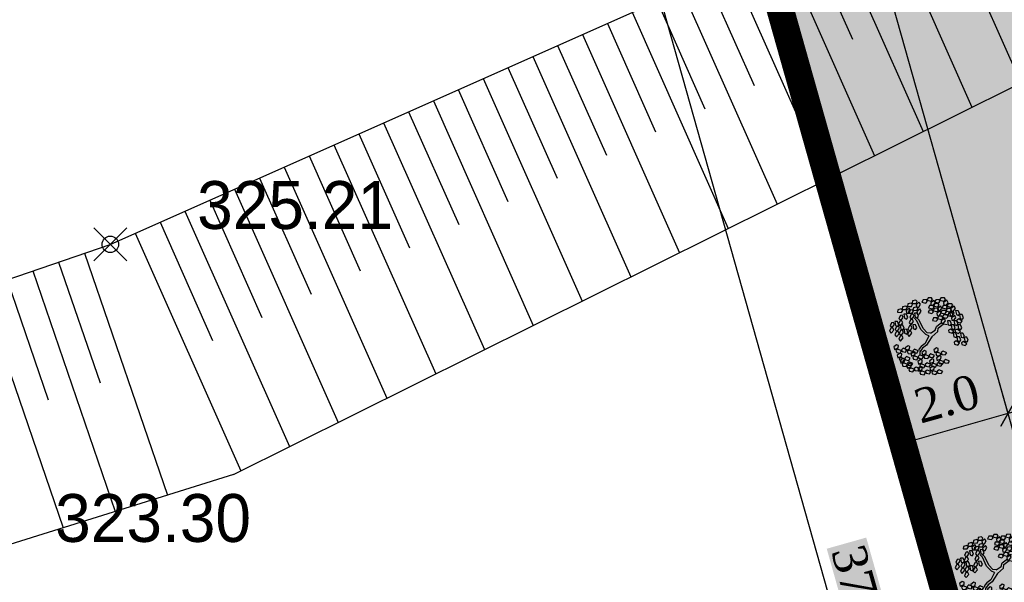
# Model space of a CAD drawing. Header units: metres. Extents: x 705573 to 711566, y 4301675 to 4311183.
# Tile 59 of 256: x 707595 to 707613, y 4308497 to 4308508. Entities that reach past the tile are written whole.
import ezdxf

# ---------------------------------------------------------------- set-up
doc = ezdxf.new("R2010")
doc.units = ezdxf.units.M
doc.header["$LTSCALE"] = 0.5
doc.header["$PDMODE"] = 35
doc.header["$PDSIZE"] = 0.3
doc.linetypes.add('JIS_09_08', pattern=[10.75, 8, -0.55, 0.55, -0.55, 0.55, -0.55])
for name, color, linetype in [('(004) Точки рельефа', 7, 'Continuous'), ('(035) Откосы', 7, 'Continuous'), ('zelen', 69, 'Continuous')]:
    doc.layers.add(name, color=color, linetype=linetype)
doc.layers.add('Граница УЧАСТКА', color=7, linetype='Continuous', lineweight=140)
doc.layers.add('Штрих ГАЗОН', color=7, linetype='Continuous', true_color=0xc8e389)
doc.layers.add('штрих ПРОЕЗДЫ', color=7, linetype='Continuous', true_color=0x415676)
doc.styles.add('D-431', font='txt')
doc.styles.get("Standard").update_dxf_attribs({"font": 'times.ttf'})
doc.linetypes.add('FENCELINE1', pattern='A,6.35,-2.54,[133,ltypeshp.shx,S=2.54,R=0,X=-2.54,Y=0],-2.54,25.4', length=36.83)
doc.dimstyles.new('300', dxfattribs={"dimscale": 0.5, "dimtxt": 1.25, "dimasz": 0.75, "dimexe": 0, "dimexo": 0, "dimgap": 0.5, "dimtad": 1, "dimdec": 1, "dimzin": 0, "dimdsep": 46, "dimtxsty": 'Standard', "dimblk": 'OBLIQUE', "dimcen": 0, "dimclrd": 256, "dimclre": 256, "dimclrt": 256, "dimadec": 1, "dimazin": 0, "dimtfac": 1, "dimtdec": 1, "dimtofl": 0, "dimtmove": 0, "dimatfit": 3, "dimfxl": 3, "dimtfill": 2, "dimtfillclr": 7, "dimtolj": 1, "dimtzin": 0, "dimlwd": 25, "dimlwe": -1, "dimarcsym": 0})

# ---------------------------------------------------------------- blocks, each defined once
blk = doc.blocks.new('z_98')
at = {"color": 92, "linetype": 'Continuous'}
for p, q in [((-283, 404), (-250, 431)), ((-280, 380), (-283, 404)), ((-251, 376), (-280, 380)), ((-221, 417), (-251, 376)), ((-250, 431), (-221, 417)), ((-222, 354), (-189, 381)), ((-219, 429), (-187, 456)), ((-216, 405), (-219, 429)), ((-187, 401), (-216, 405)), ((-189, 381), (-160, 366)), ((-187, 456), (-157, 442)), ((-157, 442), (-187, 401)), ((-158, 378), (-125, 405)), ((-155, 354), (-158, 378)), ((-96, 391), (-126, 350)), ((-125, 405), (-96, 391)), ((-95, 346), (-62, 373)), ((-62, 373), (-33, 358)), ((-1, 417), (16, 456)), ((14, 397), (-1, 417)), ((42, 407), (14, 397)), ((16, 456), (48, 457)), ((48, 457), (42, 407)), ((56, 418), (67, 445)), ((88, 379), (56, 418)), ((63, 350), (75, 377)), ((67, 445), (92, 442)), ((75, 377), (99, 374)), ((109, 404), (88, 379)), ((92, 442), (109, 404)), ((99, 374), (117, 336)), ((110, 404), (126, 444)), ((125, 384), (110, 404)), ((152, 395), (125, 384)), ((126, 444), (159, 445)), ((159, 445), (152, 395)), ((166, 406), (178, 433)), ((198, 367), (166, 406)), ((178, 433), (202, 430)), ((183, 389), (199, 428)), ((197, 369), (183, 389)), ((225, 380), (197, 369)), ((220, 391), (198, 367)), ((199, 428), (232, 430)), ((202, 430), (220, 391)), ((232, 430), (225, 380)), ((239, 390), (251, 418)), ((271, 351), (239, 390)), ((251, 418), (275, 415)), ((293, 376), (271, 351)), ((275, 415), (293, 376)), ((-417, 282), (-388, 296)), ((-416, 239), (-417, 282)), ((-374, 248), (-394, 227)), ((-388, 296), (-374, 248)), ((-340, 273), (-307, 300)), ((-336, 249), (-340, 273)), ((-307, 245), (-336, 249)), ((-307, 300), (-278, 286)), ((-278, 286), (-307, 245)), ((-287, 359), (-237, 365)), ((-277, 327), (-287, 359)), ((-235, 322), (-277, 327)), ((-276, 298), (-243, 325)), ((-273, 273), (-276, 298)), ((-243, 270), (-273, 273)), ((-243, 325), (-214, 310)), ((-214, 310), (-243, 270)), ((-237, 365), (-219, 341)), ((-219, 341), (-235, 322)), ((-225, 308), (-175, 314)), ((-216, 277), (-225, 308)), ((-219, 329), (-222, 354)), ((-189, 326), (-219, 329)), ((-174, 271), (-216, 277)), ((-160, 366), (-189, 326)), ((-175, 314), (-158, 290)), ((-158, 290), (-174, 271)), ((-162, 275), (-112, 282)), ((-152, 244), (-162, 275)), ((-158, 321), (-126, 348)), ((-155, 297), (-158, 321)), ((-126, 350), (-155, 354)), ((-126, 293), (-155, 297)), ((-126, 348), (-96, 334)), ((-96, 334), (-126, 293)), ((-121, 225), (-88, 252)), ((-112, 282), (-95, 258)), ((-95, 258), (-110, 239)), ((-91, 321), (-95, 346)), ((-62, 317), (-91, 321)), ((-88, 252), (-59, 237)), ((-33, 358), (-62, 317)), ((49, 283), (65, 323)), ((63, 263), (49, 283)), ((95, 311), (63, 350)), ((91, 274), (63, 263)), ((65, 323), (98, 324)), ((98, 324), (91, 274)), ((117, 336), (95, 311)), ((105, 285), (116, 312)), ((137, 246), (105, 285)), ((116, 312), (141, 309)), ((136, 238), (152, 277)), ((159, 270), (137, 246)), ((141, 309), (159, 270)), ((152, 277), (185, 278)), ((174, 338), (185, 365)), ((206, 299), (174, 338)), ((185, 278), (178, 228)), ((185, 365), (210, 362)), ((192, 239), (204, 266)), ((204, 266), (228, 263)), ((227, 323), (206, 299)), ((210, 362), (227, 323)), ((228, 263), (246, 225)), ((247, 323), (258, 350)), ((279, 284), (247, 323)), ((258, 350), (283, 347)), ((268, 325), (285, 364)), ((283, 305), (268, 325)), ((300, 308), (279, 284)), ((283, 347), (300, 308)), ((310, 316), (283, 305)), ((285, 364), (317, 366)), ((317, 366), (310, 316)), ((325, 326), (336, 354)), ((357, 287), (325, 326)), ((332, 258), (343, 286)), ((364, 219), (332, 258)), ((336, 354), (360, 351)), ((343, 286), (368, 283)), ((378, 312), (357, 287)), ((360, 351), (378, 312)), ((368, 283), (385, 244)), ((-455, 143), (-426, 157)), ((-453, 100), (-455, 143)), ((-436, 216), (-407, 231)), ((-435, 173), (-436, 216)), ((-413, 161), (-435, 173)), ((-426, 157), (-411, 109)), ((-394, 227), (-416, 239)), ((-393, 182), (-413, 161)), ((-407, 231), (-393, 182)), ((-400, 143), (-375, 187)), ((-370, 132), (-400, 143)), ((-375, 187), (-346, 186)), ((-370, 155), (-341, 170)), ((-340, 162), (-370, 132)), ((-369, 113), (-370, 155)), ((-346, 186), (-340, 162)), ((-343, 227), (-293, 234)), ((-334, 196), (-343, 227)), ((-341, 170), (-327, 122)), ((-292, 191), (-334, 196)), ((-319, 140), (-286, 166)), ((-315, 115), (-319, 140)), ((-293, 234), (-276, 210)), ((-276, 210), (-292, 191)), ((-286, 166), (-256, 152)), ((-256, 152), (-286, 111)), ((-255, 164), (-222, 191)), ((-251, 140), (-255, 164)), ((-222, 136), (-251, 140)), ((-222, 191), (-193, 177)), ((-193, 177), (-222, 136)), ((-188, 154), (-138, 161)), ((-178, 123), (-188, 154)), ((-184, 200), (-152, 227)), ((-181, 176), (-184, 200)), ((-152, 172), (-181, 176)), ((-136, 118), (-178, 123)), ((-110, 239), (-152, 244)), ((-152, 227), (-122, 213)), ((-122, 213), (-152, 172)), ((-138, 161), (-121, 137)), ((-121, 137), (-136, 118)), ((-117, 200), (-121, 225)), ((-88, 196), (-117, 200)), ((-59, 237), (-88, 196)), ((113, 217), (124, 244)), ((145, 178), (113, 217)), ((124, 244), (148, 241)), ((150, 218), (136, 238)), ((166, 202), (145, 178)), ((148, 241), (166, 202)), ((178, 228), (150, 218)), ((160, 102), (176, 141)), ((176, 141), (208, 142)), ((224, 200), (192, 239)), ((200, 171), (211, 199)), ((232, 132), (200, 171)), ((208, 142), (202, 92)), ((211, 199), (235, 195)), ((216, 103), (227, 130)), ((246, 225), (224, 200)), ((227, 130), (252, 127)), ((253, 157), (232, 132)), ((235, 195), (253, 157)), ((252, 127), (269, 89)), ((256, 180), (272, 219)), ((270, 160), (256, 180)), ((298, 170), (270, 160)), ((272, 219), (305, 220)), ((305, 220), (298, 170)), ((312, 181), (324, 208)), ((344, 142), (312, 181)), ((320, 113), (331, 141)), ((324, 208), (348, 205)), ((331, 141), (355, 137)), ((341, 203), (357, 242)), ((356, 183), (341, 203)), ((366, 167), (344, 142)), ((348, 205), (366, 167)), ((355, 137), (373, 99)), ((383, 193), (356, 183)), ((357, 242), (390, 243)), ((385, 244), (364, 219)), ((390, 243), (383, 193)), ((398, 204), (409, 231)), ((430, 165), (398, 204)), ((405, 136), (416, 163)), ((437, 97), (405, 136)), ((409, 231), (433, 228)), ((416, 163), (441, 160)), ((451, 189), (430, 165)), ((433, 228), (451, 189)), ((441, 160), (458, 121)), ((-474, 77), (-445, 92)), ((-472, 35), (-474, 77)), ((-451, 23), (-472, 35)), ((-432, 88), (-453, 100)), ((-430, 44), (-451, 23)), ((-445, 92), (-430, 44)), ((-438, 4), (-413, 48)), ((-408, -7), (-438, 4)), ((-411, 109), (-432, 88)), ((-413, 48), (-383, 47)), ((-378, 23), (-408, -7)), ((-389, 90), (-360, 104)), ((-388, 47), (-389, 90)), ((-366, 35), (-388, 47)), ((-383, 47), (-378, 23)), ((-347, 101), (-369, 113)), ((-345, 56), (-366, 35)), ((-360, 104), (-345, 56)), ((-353, 17), (-328, 61)), ((-323, 6), (-353, 17)), ((-327, 122), (-347, 101)), ((-328, 61), (-299, 60)), ((-293, 36), (-323, 6)), ((-322, 94), (-272, 100)), ((-312, 63), (-322, 94)), ((-286, 111), (-315, 115)), ((-270, 57), (-312, 63)), ((-299, 60), (-293, 36)), ((-272, 100), (-255, 76)), ((-255, 76), (-270, 57)), ((174, 82), (160, 102)), ((202, 92), (174, 82)), ((248, 64), (216, 103)), ((223, 35), (235, 62)), ((255, -4), (223, 35)), ((235, 62), (259, 59)), ((269, 89), (248, 64)), ((277, 21), (255, -4)), ((259, 59), (277, 21)), ((289, 39), (305, 78)), ((303, 19), (289, 39)), ((331, 29), (303, 19)), ((305, 78), (338, 79)), ((352, 74), (320, 113)), ((338, 79), (331, 29)), ((345, 40), (357, 67)), ((377, 1), (345, 40)), ((373, 99), (352, 74)), ((357, 67), (381, 64)), ((399, 26), (377, 1)), ((378, 59), (395, 98)), ((393, 39), (378, 59)), ((381, 64), (399, 26)), ((420, 49), (393, 39)), ((395, 98), (427, 99)), ((427, 99), (420, 49)), ((435, 60), (446, 87)), ((467, 21), (435, 60)), ((458, 121), (437, 97)), ((442, -8), (453, 19)), ((446, 87), (470, 84)), ((453, 19), (478, 16)), ((488, 46), (467, 21)), ((470, 84), (488, 46)), ((478, 16), (495, -22)), ((-457, -121), (-432, -100)), ((-447, -162), (-457, -121)), ((-453, -53), (-428, -32)), ((-442, -94), (-453, -53)), ((-419, -101), (-442, -94)), ((-432, -100), (-407, -144)), ((-428, -32), (-403, -76)), ((-403, -76), (-419, -101)), ((-361, -113), (-336, -93)), ((-350, -154), (-361, -113)), ((-336, -93), (-311, -137)), ((-307, -91), (-282, -70)), ((-296, -132), (-307, -91)), ((-282, -70), (-257, -114)), ((-257, -114), (-273, -139)), ((-199, -116), (-173, -95)), ((-188, -157), (-199, -116)), ((-173, -95), (-149, -139)), ((169, -52), (185, -13)), ((183, -72), (169, -52)), ((211, -62), (183, -72)), ((185, -13), (218, -12)), ((218, -12), (211, -62)), ((225, -51), (237, -24)), ((257, -90), (225, -51)), ((233, -119), (244, -91)), ((265, -158), (233, -119)), ((237, -24), (261, -27)), ((244, -91), (268, -95)), ((279, -65), (257, -90)), ((261, -27), (279, -65)), ((268, -95), (286, -133)), ((277, -57), (293, -18)), ((292, -77), (277, -57)), ((319, -67), (292, -77)), ((293, -18), (326, -17)), ((326, -17), (319, -67)), ((334, -56), (345, -29)), ((366, -95), (334, -56)), ((341, -124), (352, -97)), ((345, -29), (369, -32)), ((352, -97), (377, -100)), ((353, -28), (364, -1)), ((385, -67), (353, -28)), ((364, -1), (388, -4)), ((387, -70), (366, -95)), ((369, -32), (387, -70)), ((377, -100), (394, -138)), ((406, -42), (385, -67)), ((388, -4), (406, -42)), ((474, -47), (442, -8)), ((495, -22), (474, -47)), ((-423, -169), (-447, -162)), ((-407, -144), (-423, -169)), ((-410, -207), (-385, -186)), ((-400, -248), (-410, -207)), ((-407, -184), (-392, -136)), ((-375, -189), (-407, -184)), ((-392, -136), (-363, -131)), ((-385, -186), (-361, -230)), ((-361, -230), (-376, -255)), ((-352, -153), (-375, -189)), ((-366, -181), (-340, -161)), ((-355, -222), (-366, -181)), ((-363, -131), (-352, -153)), ((-332, -230), (-355, -222)), ((-327, -162), (-350, -154)), ((-340, -161), (-316, -205)), ((-316, -205), (-332, -230)), ((-311, -137), (-327, -162)), ((-315, -245), (-300, -197)), ((-283, -249), (-315, -245)), ((-311, -159), (-286, -138)), ((-301, -200), (-311, -159)), ((-277, -207), (-301, -200)), ((-300, -197), (-271, -192)), ((-273, -139), (-296, -132)), ((-286, -138), (-262, -182)), ((-260, -214), (-283, -249)), ((-262, -182), (-277, -207)), ((-271, -192), (-260, -214)), ((-261, -222), (-246, -174)), ((-229, -227), (-261, -222)), ((-260, -244), (-235, -224)), ((-249, -285), (-260, -244)), ((-246, -174), (-217, -169)), ((-235, -224), (-210, -268)), ((-206, -191), (-229, -227)), ((-217, -169), (-206, -191)), ((-203, -184), (-178, -163)), ((-193, -225), (-203, -184)), ((-201, -249), (-176, -229)), ((-169, -232), (-193, -225)), ((-165, -164), (-188, -157)), ((-178, -163), (-153, -207)), ((-176, -229), (-151, -273)), ((-153, -207), (-169, -232)), ((-149, -139), (-165, -164)), ((-153, -248), (-137, -199)), ((-137, -199), (-108, -194)), ((-98, -216), (-121, -252)), ((-108, -194), (-98, -216)), ((286, -133), (265, -158)), ((373, -163), (341, -124)), ((394, -138), (373, -163)), ((-415, -275), (-390, -254)), ((-405, -316), (-415, -275)), ((-381, -323), (-405, -316)), ((-376, -255), (-400, -248)), ((-390, -254), (-365, -298)), ((-365, -298), (-381, -323)), ((-365, -338), (-349, -290)), ((-332, -343), (-365, -338)), ((-349, -290), (-320, -285)), ((-309, -307), (-332, -343)), ((-320, -285), (-309, -307)), ((-319, -343), (-293, -322)), ((-308, -384), (-319, -343)), ((-314, -275), (-289, -254)), ((-303, -316), (-314, -275)), ((-280, -323), (-303, -316)), ((-293, -322), (-269, -366)), ((-289, -254), (-264, -298)), ((-269, -366), (-285, -391)), ((-264, -298), (-280, -323)), ((-268, -406), (-253, -358)), ((-264, -313), (-239, -292)), ((-254, -354), (-264, -313)), ((-230, -361), (-254, -354)), ((-253, -358), (-224, -353)), ((-226, -293), (-249, -285)), ((-239, -292), (-215, -336)), ((-215, -336), (-230, -361)), ((-210, -268), (-226, -293)), ((-224, -353), (-213, -375)), ((-214, -376), (-199, -328)), ((-206, -318), (-180, -297)), ((-195, -359), (-206, -318)), ((-190, -290), (-201, -249)), ((-199, -328), (-170, -323)), ((-172, -366), (-195, -359)), ((-167, -298), (-190, -290)), ((-159, -345), (-182, -381)), ((-180, -297), (-156, -341)), ((-156, -341), (-172, -366)), ((-170, -323), (-159, -345)), ((-151, -273), (-167, -298)), ((-155, -381), (-140, -333)), ((-121, -252), (-153, -248)), ((-140, -333), (-111, -328)), ((-100, -350), (-123, -386)), ((-117, -274), (-66, -270)), ((-108, -306), (-117, -274)), ((-111, -328), (-100, -350)), ((-66, -313), (-108, -306)), ((-93, -352), (-43, -348)), ((-85, -384), (-93, -352)), ((-66, -270), (-50, -294)), ((-50, -294), (-66, -313)), ((-56, -306), (-6, -301)), ((-48, -337), (-56, -306)), ((-6, -344), (-48, -337)), ((-43, -348), (-27, -372)), ((-7, -284), (0, -255)), ((31, -317), (-7, -284)), ((-6, -301), (10, -326)), ((10, -326), (-6, -344)), ((0, -255), (25, -254)), ((17, -362), (23, -333)), ((54, -395), (17, -362)), ((23, -333), (48, -332)), ((25, -254), (48, -289)), ((48, -289), (31, -317)), ((46, -302), (96, -297)), ((54, -333), (46, -302)), ((48, -332), (72, -367)), ((96, -340), (54, -333)), ((72, -367), (54, -395)), ((96, -297), (112, -322)), ((112, -322), (96, -340)), ((106, -334), (156, -329)), ((115, -365), (106, -334)), ((156, -372), (115, -365)), ((155, -311), (162, -283)), ((193, -345), (155, -311)), ((156, -329), (173, -354)), ((173, -354), (156, -372)), ((162, -283), (187, -282)), ((186, -397), (193, -368)), ((187, -282), (210, -317)), ((210, -317), (193, -345)), ((193, -368), (218, -367)), ((218, -367), (241, -403)), ((-285, -391), (-308, -384)), ((-236, -411), (-268, -406)), ((-213, -375), (-236, -411)), ((-182, -381), (-214, -376)), ((-211, -408), (-161, -403)), ((-202, -439), (-211, -408)), ((-161, -446), (-202, -439)), ((-161, -403), (-144, -428)), ((-144, -428), (-161, -446)), ((-123, -386), (-155, -381)), ((-150, -440), (-100, -435)), ((-142, -471), (-150, -440)), ((-100, -478), (-142, -471)), ((-101, -417), (-94, -388)), ((-63, -451), (-101, -417)), ((-100, -435), (-84, -460)), ((-84, -460), (-100, -478)), ((-94, -388), (-70, -388)), ((-43, -391), (-85, -384)), ((-70, -388), (-46, -423)), ((-46, -423), (-63, -451)), ((-27, -372), (-43, -391)), ((-33, -384), (18, -379)), ((-24, -416), (-33, -384)), ((18, -423), (-24, -416)), ((18, -379), (34, -404)), ((34, -404), (18, -423)), ((76, -388), (126, -383)), ((85, -419), (76, -388)), ((127, -426), (85, -419)), ((126, -383), (143, -408)), ((143, -408), (127, -426)), ((137, -420), (187, -415)), ((145, -451), (137, -420)), ((187, -458), (145, -451)), ((224, -430), (186, -397)), ((187, -415), (203, -439)), ((203, -439), (187, -458)), ((241, -403), (224, -430))]:
    blk.add_line(p, q, dxfattribs=at)
at = {"color": 33, "linetype": 'Continuous'}
for p, q in [((78, 71), (101, 126)), ((101, 126), (122, 159)), ((122, 159), (146, 174)), ((127, 118), (162, 161)), ((162, 161), (202, 174)), ((-221, 63), (-266, 93)), ((-221, 91), (-264, 116)), ((-104, 76), (-221, 91)), ((-106, 43), (-221, 63)), ((-42, 10), (-106, 43)), ((-26, 33), (-104, 76)), ((-26, -28), (-42, 10)), ((0, 0), (-26, 33)), ((0, 0), (78, 71)), ((24, -33), (68, 18)), ((68, 18), (106, 58)), ((106, 58), (127, 118)), ((-47, -98), (-87, -124)), ((-21, -121), (-61, -139)), ((-26, -28), (-47, -98)), ((24, -33), (-21, -121)), ((-87, -124), (-120, -204)), ((-61, -139), (-92, -217)), ((-92, -217), (-73, -257))]:
    blk.add_line(p, q, dxfattribs=at)
blk = doc.blocks.new('_Oblique')
at = {"color": 0, "linetype": 'ByBlock', "lineweight": -2}
blk.add_line((-0.5, -0.5), (0.5, 0.5), dxfattribs=at)
blk = doc.blocks.new('*D122')
at = {"transparency": 16777216}
for p, q in [((707615.85, 4308502.191), (707616.119, 4308501.24)), ((707612.962, 4308501.376), (707613.231, 4308500.425))]:
    blk.add_line(p, q, dxfattribs=at)
at = {"lineweight": 25, "transparency": 16777216}
blk.add_line((707616.119, 4308501.24), (707613.231, 4308500.425), dxfattribs=at)
at = {"layer": 'Defpoints', "color": 0, "transparency": 16777216}
for p in [(707615.85, 4308502.191), (707612.962, 4308501.376), (707613.231, 4308500.425)]:
    blk.add_point(p, dxfattribs=at)
at = {"lineweight": 25, "transparency": 16777216}
for p, xscale, yscale, zscale, rotation in [((707616.119, 4308501.24), 0.375, 0.375, 0.375, 15.75716567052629), ((707613.231, 4308500.425), 0.3750000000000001, 0.3750000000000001, 0.3750000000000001, 195.7571656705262)]:
    blk.add_blockref('_Oblique', p, dxfattribs=dict(at, xscale=xscale, yscale=yscale, zscale=zscale, rotation=rotation))
at = {"lineweight": 30, "transparency": 16777216, "insert": (707614.522, 4308501.374), "char_height": 0.625, "attachment_point": 5, "rotation": 15.7572, "bg_fill": 1, "box_fill_scale": 1.1, "bg_fill_color": 7, "bg_fill_true_color": 16777215, "bg_fill_transparency": 0}
blk.add_mtext('\\A1;3.0', dxfattribs=at)
blk = doc.blocks.new('*D133')
at = {"transparency": 16777216}
for p, q in [((707612.962, 4308501.376), (707613.231, 4308500.425)), ((707611.066, 4308500.735), (707611.307, 4308499.882))]:
    blk.add_line(p, q, dxfattribs=at)
at = {"lineweight": 25, "transparency": 16777216}
blk.add_line((707613.231, 4308500.425), (707611.307, 4308499.882), dxfattribs=at)
at = {"layer": 'Defpoints', "color": 0, "transparency": 16777216}
for p in [(707612.962, 4308501.376), (707611.066, 4308500.735), (707611.307, 4308499.882)]:
    blk.add_point(p, dxfattribs=at)
at = {"lineweight": 25, "transparency": 16777216}
for p, xscale, yscale, zscale, rotation in [((707613.231, 4308500.425), 0.3750000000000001, 0.3750000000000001, 0.3750000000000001, 15.75716568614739), ((707611.307, 4308499.882), 0.375, 0.375, 0.375, 195.7571656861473)]:
    blk.add_blockref('_Oblique', p, dxfattribs=dict(at, xscale=xscale, yscale=yscale, zscale=zscale, rotation=rotation))
at = {"lineweight": 30, "transparency": 16777216, "insert": (707612.116, 4308500.695), "char_height": 0.625, "attachment_point": 5, "rotation": 15.7572, "bg_fill": 1, "box_fill_scale": 1.1, "bg_fill_color": 7, "bg_fill_true_color": 16777215, "bg_fill_transparency": 0}
blk.add_mtext('\\A1;2.0', dxfattribs=at)
blk = doc.blocks.new('*D152')
at = {"transparency": 16777216}
for p, q in [((707606.924, 4308515.412), (707604.949, 4308514.854)), ((707616.973, 4308479.803), (707614.999, 4308479.245))]:
    blk.add_line(p, q, dxfattribs=at)
at = {"lineweight": 25, "transparency": 16777216}
blk.add_line((707614.999, 4308479.245), (707604.949, 4308514.854), dxfattribs=at)
at = {"layer": 'Defpoints', "color": 0, "transparency": 16777216}
for p in [(707606.924, 4308515.412), (707604.949, 4308514.854), (707616.973, 4308479.803)]:
    blk.add_point(p, dxfattribs=at)
at = {"lineweight": 25, "transparency": 16777216, "xscale": 0.375, "yscale": 0.375, "zscale": 0.375}
for p, rotation in [((707604.949, 4308514.854), 105.7600439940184), ((707614.999, 4308479.245), 285.7600439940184)]:
    blk.add_blockref('_Oblique', p, dxfattribs=dict(at, rotation=rotation))
at = {"lineweight": 30, "transparency": 16777216, "insert": (707610.515, 4308497.203), "char_height": 0.625, "attachment_point": 5, "rotation": 285.76, "bg_fill": 1, "box_fill_scale": 1.1, "bg_fill_color": 7, "bg_fill_true_color": 16777215, "bg_fill_transparency": 0}
blk.add_mtext('\\A1;37.0', dxfattribs=at)

msp = doc.modelspace()

# ---------------------------------------------------------------- hatches: boundary and pattern name
at = {"layer": 'Штрих ГАЗОН', "lineweight": 0, "transparency": 33554610}
h = msp.add_hatch(color=64, dxfattribs=at)
h.dxf.hatch_style = 1
edge = h.paths.add_edge_path()
edge.add_line((707615.299, 4308504.146), (707615.163, 4308504.627))
edge.add_arc((707615.644, 4308504.763), 0.5, 105.76, 195.76, ccw=False)
edge.add_line((707615.508, 4308505.244), (707632.351, 4308509.997))
edge.add_line((707632.351, 4308509.997), (707639.109, 4308486.05))
edge.add_line((707639.109, 4308486.05), (707616.973, 4308479.803))
edge.add_line((707616.973, 4308479.803), (707606.924, 4308515.412))
edge.add_line((707606.924, 4308515.412), (707629.059, 4308521.659))
edge.add_line((707629.059, 4308521.659), (707631.536, 4308512.884))
edge.add_line((707631.536, 4308512.884), (707623.778, 4308510.695))
edge.add_arc((707623.643, 4308511.176), 0.5, 195.76, 285.76, ccw=False)
edge.add_line((707623.161, 4308511.041), (707622.645, 4308512.869))
edge.add_line((707622.645, 4308512.869), (707627.939, 4308514.363))
edge.add_line((707627.939, 4308514.363), (707626.961, 4308517.828))
edge.add_line((707626.961, 4308517.828), (707621.668, 4308516.334))
edge.add_line((707621.668, 4308516.334), (707621.26, 4308517.778))
edge.add_arc((707620.779, 4308517.642), 0.5, 15.76, 105.76)
edge.add_line((707620.643, 4308518.123), (707609.633, 4308515.016))
edge.add_arc((707609.769, 4308514.535), 0.5, 105.76, 195.76)
edge.add_line((707609.288, 4308514.399), (707617.844, 4308484.076))
edge.add_arc((707618.325, 4308484.212), 0.5, 195.76, 285.76)
edge.add_line((707618.461, 4308483.731), (707623.084, 4308485.037))
edge.add_line((707623.084, 4308485.037), (707629.433, 4308486.84))
edge.add_line((707629.433, 4308486.84), (707628.099, 4308491.555))
edge.add_line((707628.099, 4308491.555), (707621.75, 4308489.752))
edge.add_line((707621.75, 4308489.752), (707622.403, 4308487.443))
edge.add_line((707622.403, 4308487.443), (707620.672, 4308486.953))
edge.add_arc((707620.536, 4308487.434), 0.5, 195.76, 285.76, ccw=False)
edge.add_line((707620.055, 4308487.299), (707618.721, 4308492.019))
edge.add_line((707618.721, 4308492.019), (707628.002, 4308494.639))
edge.add_line((707628.002, 4308494.639), (707624.58, 4308506.765))
edge.add_line((707624.58, 4308506.765), (707615.299, 4308504.146))
h.paths.add_polyline_path([(707630.732, 4308489.591), (707630.026, 4308492.093), (707632.528, 4308492.799), (707633.234, 4308490.297)], flags=16)
at = {"layer": 'штрих ПРОЕЗДЫ', "lineweight": 0, "ltscale": 100, "true_color": 0x5b78a4, "transparency": 33554559}
h = msp.add_hatch(color=155, dxfattribs=at)
h.dxf.hatch_style = 1
h.paths.add_polyline_path([(707614.211, 4308508), (707612.581, 4308513.775), (707620.127, 4308515.904), (707621.756, 4308510.129)], flags=16)
edge = h.paths.add_edge_path()
edge.add_line((707632.351, 4308509.997), (707631.533, 4308512.895))
edge.add_line((707631.533, 4308512.895), (707631.533, 4308512.895))
edge.add_line((707631.533, 4308512.895), (707623.779, 4308510.695))
edge.add_arc((707623.643, 4308511.176), 0.5, 195.76, 285.76, ccw=False)
edge.add_line((707623.162, 4308511.041), (707621.26, 4308517.778))
edge.add_arc((707620.779, 4308517.642), 0.5, 15.76, 105.76)
edge.add_line((707620.643, 4308518.123), (707609.633, 4308515.016))
edge.add_arc((707609.769, 4308514.535), 0.5, 105.76, 195.76)
edge.add_line((707609.288, 4308514.399), (707611.189, 4308507.662))
edge.add_line((707611.189, 4308507.662), (707617.844, 4308484.076))
edge.add_arc((707618.325, 4308484.212), 0.5, 195.7987, 285.7987)
edge.add_line((707618.461, 4308483.731), (707623.084, 4308485.037))
edge.add_line((707623.084, 4308485.037), (707622.403, 4308487.443))
edge.add_line((707622.403, 4308487.443), (707620.673, 4308486.954))
edge.add_arc((707620.536, 4308487.435), 0.5, 195.7987, 285.8303, ccw=False)
edge.add_line((707620.055, 4308487.298), (707618.721, 4308492.02))
edge.add_line((707618.721, 4308492.02), (707615.299, 4308504.146))
edge.add_line((707615.299, 4308504.146), (707615.299, 4308504.146))
edge.add_line((707615.299, 4308504.146), (707615.163, 4308504.627))
edge.add_arc((707615.644, 4308504.763), 0.5, 105.76, 195.7602, ccw=False)
edge.add_line((707615.508, 4308505.244), (707632.351, 4308509.997))

# ---------------------------------------------------------------- linework, layer by layer
at = {"layer": '(035) Откосы'}
for p, q in [((707611.813, 4308510.178, 325.211), (707613.464, 4308506.465, 325.211)), ((707610.905, 4308509.775, 325.211), (707612.573, 4308506.023, 325.211)), ((707609.997, 4308509.371, 325.211), (707611.683, 4308505.58, 325.211)), ((707609.543, 4308509.169, 325.211), (707610.39, 4308507.264, 325.211)), ((707609.089, 4308508.967, 325.211), (707610.792, 4308505.137, 325.211)), ((707608.635, 4308508.765, 325.211), (707609.491, 4308506.84, 325.211)), ((707608.181, 4308508.563, 325.211), (707609.901, 4308504.694, 325.211)), ((707607.727, 4308508.362, 325.211), (707608.591, 4308506.417, 325.211)), ((707607.273, 4308508.16, 325.211), (707609.011, 4308504.251, 325.211)), ((707606.819, 4308507.958, 325.211), (707607.692, 4308505.994, 325.211)), ((707606.365, 4308507.756, 325.211), (707608.12, 4308503.808, 325.211)), ((707605.911, 4308507.554, 325.211), (707606.793, 4308505.57, 325.211)), ((707605.457, 4308507.352, 325.211), (707607.229, 4308503.365, 325.211)), ((707605.003, 4308507.15, 325.211), (707605.893, 4308505.147, 325.211)), ((707604.549, 4308506.949, 325.211), (707606.338, 4308502.923, 325.211)), ((707604.095, 4308506.747, 325.211), (707604.994, 4308504.724, 325.211)), ((707603.641, 4308506.545, 325.211), (707605.448, 4308502.48, 325.211)), ((707603.187, 4308506.343, 325.211), (707604.094, 4308504.301, 325.211)), ((707602.732, 4308506.141, 325.211), (707604.557, 4308502.037, 325.211)), ((707602.278, 4308505.939, 325.211), (707603.195, 4308503.877, 325.211)), ((707601.824, 4308505.737, 325.211), (707603.666, 4308501.594, 325.211)), ((707601.37, 4308505.536, 325.211), (707602.296, 4308503.454, 325.211)), ((707600.916, 4308505.334, 325.211), (707602.776, 4308501.151, 325.211)), ((707600.462, 4308505.132, 325.211), (707601.396, 4308503.031, 325.211)), ((707600.008, 4308504.93, 325.211), (707601.885, 4308500.708, 325.211)), ((707599.554, 4308504.728, 325.211), (707600.497, 4308502.608, 325.211)), ((707599.1, 4308504.526, 325.211), (707600.994, 4308500.266, 325.211)), ((707598.646, 4308504.324, 325.211), (707599.598, 4308502.184, 325.211)), ((707598.192, 4308504.123, 325.211), (707600.104, 4308499.823, 325.211)), ((707597.738, 4308503.921, 325.211), (707598.698, 4308501.761, 325.211)), ((707597.284, 4308503.719, 325.211), (707599.213, 4308499.38, 325.211)), ((707595.886, 4308503.193, 325.707), (707596.642, 4308500.991, 325.707)), ((707596.358, 4308503.355, 325.707), (707597.873, 4308498.937, 325.707)), ((707595.414, 4308503.032, 325.707), (707596.921, 4308498.639, 325.707)), ((707594.943, 4308502.87, 325.707), (707595.693, 4308500.68, 325.707)), ((707594.471, 4308502.708, 325.707), (707595.968, 4308498.341, 325.707))]:
    msp.add_line(p, q, dxfattribs=at)
at = {"layer": '(035) Откосы', "flags": 128}
for points, elevation in [([(707596.83, 4308503.517), (707626.602, 4308516.753), (707630.019, 4308518.43), (707631.496, 4308513.848), (707633.316, 4308510.942), (707636.576, 4308498.905), (707640.509, 4308478.875)], 325.211), ([(707599.083, 4308499.315), (707627.743, 4308513.565), (707630.582, 4308508.72), (707634.402, 4308493.346), (707636.565, 4308480.916)], 323.303), ([(707640.517, 4308478.832), (707618.283, 4308471.133), (707600.756, 4308465.042), (707579.589, 4308458.367), (707577.083, 4308458.968), (707575.847, 4308461.47), (707567.324, 4308487.787), (707567.143, 4308491.356), (707568.769, 4308493.447), (707572.489, 4308495.172), (707596.83, 4308503.517)], 325.707), ([(707599.083, 4308499.315), (707575.254, 4308491.861), (707573.678, 4308490.384), (707573.152, 4308487.305), (707575.096, 4308476.501), (707578.474, 4308465.13), (707579.311, 4308463.617), (707582.165, 4308463.47), (707598.543, 4308469.705)], 323.303)]:
    msp.add_lwpolyline(points, dxfattribs=dict(at, elevation=elevation))
at = {"color": 1, "linetype": 'FENCELINE1', "lineweight": 30, "ltscale": 0.08, "elevation": 2.203}
msp.add_lwpolyline([(707631.536, 4308512.885), (707629.06, 4308521.659), (707606.924, 4308515.412), (707616.973, 4308479.803), (707639.109, 4308486.05), (707632.351, 4308509.997)], dxfattribs=at)
at = {"lineweight": 30, "elevation": 2.203}
msp.add_lwpolyline([(707615.299, 4308504.146), (707615.163, 4308504.627, -0.414214), (707615.508, 4308505.244), (707632.351, 4308509.997), (707632.745, 4308510.109, -0.423574), (707636.471, 4308507.944), (707634.3, 4308516.695, -0.404508), (707632.207, 4308513.087), (707631.533, 4308512.895), (707623.779, 4308510.695, -0.414214), (707623.162, 4308511.041), (707621.26, 4308517.778, 0.414214), (707620.643, 4308518.123), (707609.633, 4308515.016, 0.414214), (707609.288, 4308514.399), (707617.844, 4308484.076, 0.414214), (707618.461, 4308483.731), (707623.084, 4308485.037)], format="xyb", dxfattribs=at)
at = {"color": 0, "linetype": 'ByBlock', "lineweight": -2, "transparency": 16777216}
msp.add_point((707596.83, 4308503.517, 325.211), dxfattribs=at)
at = {"layer": 'Граница УЧАСТКА', "linetype": 'JIS_09_08', "lineweight": 30, "ltscale": 1.5, "const_width": 0.5, "elevation": -321.744}
msp.add_lwpolyline([(707639.109, 4308486.05), (707629.06, 4308521.659), (707606.924, 4308515.412), (707616.973, 4308479.803)], close=True, dxfattribs=at)

# ---------------------------------------------------------------- block references
at = {"layer": 'zelen', "xscale": -0.001463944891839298, "yscale": 0.001463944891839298, "zscale": 0.001463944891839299, "rotation": 105.7600439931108}
for p in [(707611.784, 4308501.847, 2.203), (707612.984, 4308497.526, 2.203)]:
    msp.add_blockref('z_98', p, dxfattribs=at)

# ---------------------------------------------------------------- texts
at = {"layer": '(004) Точки рельефа', "style": 'D-431'}
for s, p in [('325.21', (707598.416, 4308503.798, 325.211)), ('323.30', (707595.822, 4308498.082, 323.303))]:
    msp.add_text(s, height=0.875, dxfattribs=at).set_placement(p)

# ---------------------------------------------------------------- dimensions: what is measured, and where the dimension line sits
at = {"color": 4, "lineweight": 30}
for p1, p2, distance, picture, middle in [((707616.973, 4308479.803, 2.203), (707606.924, 4308515.412, 2.203), 2.052, '*D152', (707610.515, 4308497.203, 2.203)), ((707615.85, 4308502.191, 2.203), (707612.962, 4308501.376, 2.203), 0.988, '*D122', (707614.522, 4308501.374, 2.203))]:
    dim = msp.add_aligned_dim(p1=p1, p2=p2, distance=distance, dimstyle='300', dxfattribs=at)
    dim.commit()
    dim.dimension.update_dxf_attribs({"geometry": picture, "text_midpoint": middle})
dim = msp.add_linear_dim(base=(707611.307, 4308499.882, 2.203), p1=(707612.962, 4308501.376, 2.203), p2=(707611.066, 4308500.735, 2.203), angle=15.7572, dimstyle='300', override={"dimtmove": 1}, dxfattribs=at)
dim.commit()
dim.dimension.update_dxf_attribs({"geometry": '*D133', "text_midpoint": (707612.116, 4308500.695, 2.203)})

doc.saveas('drawing.dxf')
